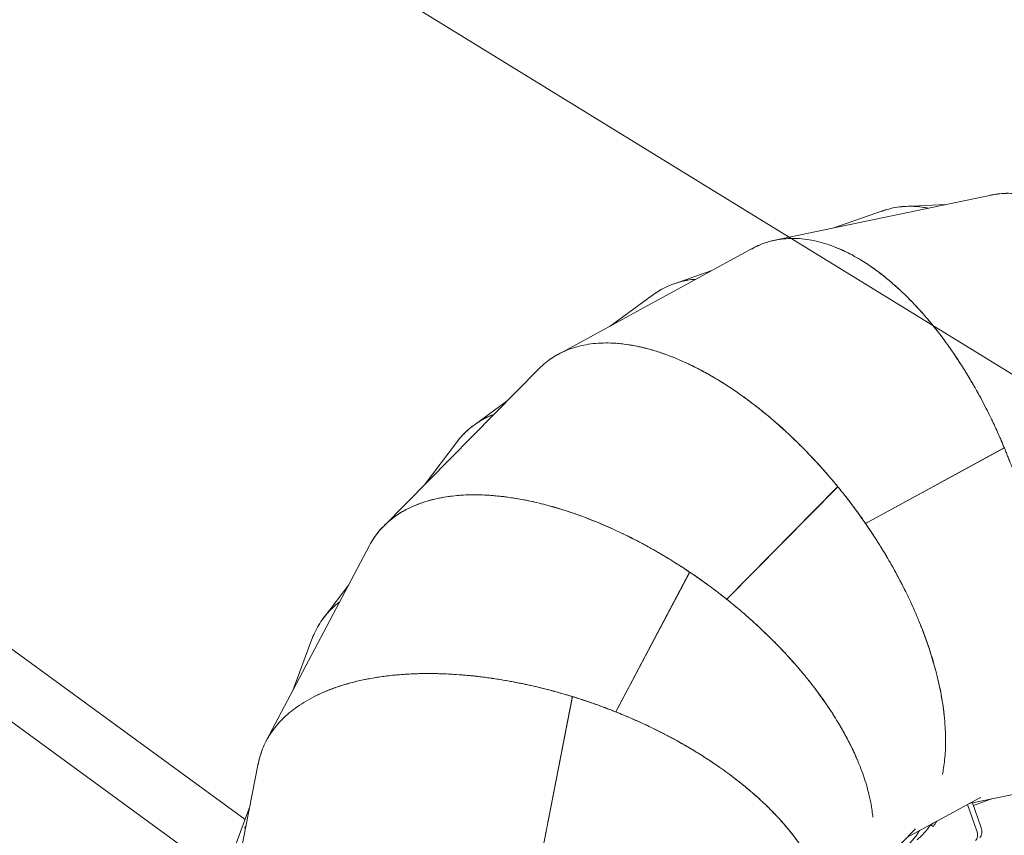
# Model space of a CAD drawing. Extents: x 5459245 to 5462690, y 5971016 to 5972523.
# Tile 49 of 136: x 5462440.86 to 5462442.12, y 5972214.26 to 5972215.31. Entities that reach past the tile are written whole.
import ezdxf

# ---------------------------------------------------------------- set-up
doc = ezdxf.new("R2010")
doc.units = 0
doc.layers.add('A_MAŁA ARCHITEKTURA', color=195, linetype='CONTINUOUS', lineweight=9)

# ---------------------------------------------------------------- blocks, each defined once
blk = doc.blocks.new('MEGA')
at = {"layer": 'A_MAŁA ARCHITEKTURA'}
for p, q in [((5462443.5402, 5972220.7256), (5462443.4775, 5972219.9259)), ((5462443.5555, 5972219.9501), (5462443.6158, 5972220.7197)), ((5462444.5612, 5972220.615), (5462444.5612, 5972216.3794)), ((5462443.8828, 5972219.9948), (5462443.8292, 5972220)), ((5462443.9398, 5972219.9985), (5462443.6559, 5972219.9799)), ((5462443.7981, 5972219.9984), (5462443.7292, 5972219.9847)), ((5462444.248, 5972219.9319), (5462443.9708, 5972219.996)), ((5462443.6255, 5972219.9733), (5462443.359, 5972219.8735)), ((5462444.1123, 5972219.9725), (5462444.0435, 5972219.9792)), ((5462444.1913, 5972219.945), (5462444.1426, 5972219.965)), ((5462443.5727, 5972219.9536), (5462443.5192, 5972219.9429)), ((5462443.549, 5972219.9447), (5462443.5455, 5972219.945)), ((5462444.5239, 5972219.7791), (5462444.2769, 5972219.9205)), ((5462444.4057, 5972219.8569), (5462444.343, 5972219.8827)), ((5462444.4723, 5972219.8086), (5462444.4325, 5972219.841)), ((5462444.7438, 5972219.5531), (5462444.5483, 5972219.7599)), ((5462444.6531, 5972219.6615), (5462444.6017, 5972219.7034)), ((5462443.9111, 5972219.6739), (5462443.7204, 5972219.6024)), ((5462443.9111, 5972219.6738), (5462443.7204, 5972219.6024)), ((5462443.9101, 5972219.6735), (5462443.7205, 5972219.6025)), ((5462443.9101, 5972219.6735), (5462443.9111, 5972219.6739)), ((5462444.7022, 5972219.5971), (5462444.6741, 5972219.6386)), ((5462444.1268, 5972219.6294), (5462443.9236, 5972219.616)), ((5462444.1268, 5972219.6293), (5462443.9236, 5972219.6159)), ((5462444.1257, 5972219.6293), (5462443.9237, 5972219.616)), ((5462444.1257, 5972219.6293), (5462444.1268, 5972219.6294)), ((5462443.9246, 5972219.6161), (5462443.9248, 5972219.616)), ((5462443.9248, 5972219.6161), (5462443.9249, 5972219.616)), ((5462443.9251, 5972219.6161), (5462443.9253, 5972219.6161)), ((5462444.3204, 5972219.5244), (5462444.122, 5972219.5703)), ((5462444.3204, 5972219.5244), (5462444.122, 5972219.5703)), ((5462444.3194, 5972219.5247), (5462444.1222, 5972219.5703)), ((5462444.1231, 5972219.5701), (5462444.1232, 5972219.57)), ((5462444.1232, 5972219.5701), (5462444.1233, 5972219.57)), ((5462444.1235, 5972219.57), (5462444.1236, 5972219.5699)), ((5462444.3194, 5972219.5247), (5462444.3204, 5972219.5244)), ((5462444.4755, 5972219.368), (5462444.2988, 5972219.4693)), ((5462444.4755, 5972219.3681), (5462444.2988, 5972219.4693)), ((5462444.4746, 5972219.3686), (5462444.2989, 5972219.4692)), ((5462444.2997, 5972219.4688), (5462444.2998, 5972219.4687)), ((5462444.2998, 5972219.4687), (5462444.2999, 5972219.4686)), ((5462444.3001, 5972219.4686), (5462444.3002, 5972219.4684)), ((5462444.4746, 5972219.3686), (5462444.4755, 5972219.3681)), ((5462443.8933, 5972219.2324), (5462443.9975, 5972219.2083)), ((5462443.9823, 5972219.2119), (5462444.0751, 5972219.1587)), ((5462444.0162, 5972219.1924), (5462444.0117, 5972219.1942)), ((5462444.0595, 5972219.1676), (5462444.0374, 5972219.1404)), ((5462444.0645, 5972219.1633), (5462444.0437, 5972219.1379)), ((5462444.0615, 5972219.1665), (5462444.135, 5972219.0887)), ((5462444.0623, 5972219.1606), (5462444.0827, 5972219.1441))]:
    blk.add_line(p, q, dxfattribs=at)
at = {"layer": 'A_MAŁA ARCHITEKTURA', "flags": 128}
for points in [[(5462444.0116, 5972219.1943), (5462444.0118, 5972219.1942), (5462444.0119, 5972219.1941), (5462444.0121, 5972219.1939), (5462444.0121, 5972219.1937), (5462444.0122, 5972219.1934), (5462444.0122, 5972219.193), (5462444.0121, 5972219.1927), (5462444.012, 5972219.1923)], [(5462444.012, 5972219.1923), (5462444.012, 5972219.1919), (5462444.0119, 5972219.1916), (5462444.0119, 5972219.1913), (5462444.012, 5972219.191), (5462444.012, 5972219.1907), (5462444.0122, 5972219.1905), (5462444.0124, 5972219.1904), (5462444.0126, 5972219.1903)], [(5462444.0374, 5972219.1404), (5462444.0359, 5972219.1387), (5462444.0343, 5972219.1372), (5462444.0327, 5972219.136), (5462444.0311, 5972219.1351), (5462444.0295, 5972219.1345), (5462444.028, 5972219.1343), (5462444.0266, 5972219.1343), (5462444.0252, 5972219.1347)], [(5462444.0437, 5972219.1379), (5462444.0422, 5972219.1361), (5462444.0406, 5972219.1347), (5462444.039, 5972219.1335), (5462444.0374, 5972219.1326), (5462444.0358, 5972219.132), (5462444.0343, 5972219.1317), (5462444.0328, 5972219.1317), (5462444.0315, 5972219.1321)]]:
    blk.add_lwpolyline(points, dxfattribs=at)
at = {"layer": 'A_MAŁA ARCHITEKTURA'}
for centre, radius, start, end in [((5462444.0007, 5972219.3121), 0.1095, 235.406, 268.7756), ((5462444.0207, 5972219.3044), 0.1105, 252.055, 265.2411), ((5462444.0207, 5972219.3129), 0.1228, 266.1908, 269.7887), ((5462444.0162, 5972219.1906), 0.00231, 347.4425, 13.4072)]:
    blk.add_arc(centre, radius, start, end, dxfattribs=at)
for points, knots in [([(5462443.858, 5972219.9932), (5462443.856, 5972219.9939), (5462443.8503, 5972219.9961), (5462443.8407, 5972219.9984), (5462443.8293, 5972220.0002), (5462443.818, 5972220.0007), (5462443.8071, 5972220.0001), (5462443.8001, 5972219.9987), (5462443.7969, 5972219.9981)], [0, 0, 0, 0, 0.09753, 0.2828409, 0.467534, 0.6529136, 0.8383618, 1, 1, 1, 1]), ([(5462443.858, 5972219.9932), (5462443.8569, 5972219.9936), (5462443.8521, 5972219.9956), (5462443.8434, 5972219.9978), (5462443.8321, 5972219.9999), (5462443.8207, 5972220.0006), (5462443.8094, 5972220.0003), (5462443.8019, 5972219.999), (5462443.7981, 5972219.9984)], [0, 0, 0, 0, 0.055611, 0.244237, 0.432925, 0.622195, 0.81139, 1, 1, 1, 1]), ([(5462444.1268, 5972219.6294), (5462444.1269, 5972219.6336), (5462444.1272, 5972219.6418), (5462444.1274, 5972219.6536), (5462444.1274, 5972219.6651), (5462444.1272, 5972219.6767), (5462444.1267, 5972219.6886), (5462444.1261, 5972219.7007), (5462444.1254, 5972219.7115), (5462444.1245, 5972219.7212), (5462444.1237, 5972219.7294), (5462444.1228, 5972219.7373), (5462444.1219, 5972219.7451), (5462444.1208, 5972219.7527), (5462444.1197, 5972219.7601), (5462444.1186, 5972219.7673), (5462444.117, 5972219.7764), (5462444.1149, 5972219.7874), (5462444.1121, 5972219.8001), (5462444.1091, 5972219.8123), (5462444.106, 5972219.824), (5462444.1026, 5972219.8354), (5462444.099, 5972219.8465), (5462444.0952, 5972219.8572), (5462444.0913, 5972219.8674), (5462444.0872, 5972219.8772), (5462444.083, 5972219.8866), (5462444.0776, 5972219.8976), (5462444.0709, 5972219.91), (5462444.0628, 5972219.9234), (5462444.0543, 5972219.9357), (5462444.0453, 5972219.947), (5462444.036, 5972219.9573), (5462444.0263, 5972219.9665), (5462444.0162, 5972219.9746), (5462444.0059, 5972219.9816), (5462443.9953, 5972219.9874), (5462443.9845, 5972219.9921), (5462443.9735, 5972219.9956), (5462443.9624, 5972219.9978), (5462443.9511, 5972219.9989), (5462443.9436, 5972219.9987), (5462443.9398, 5972219.9985)], [0, 0, 0, 0, 0.0213972, 0.0411591, 0.0592855, 0.0792789, 0.1000592, 0.1198733, 0.141168, 0.1556784, 0.1699333, 0.1839327, 0.1976766, 0.211165, 0.224398, 0.2373756, 0.2500978, 0.2744275, 0.2983038, 0.3217267, 0.3446963, 0.3672129, 0.3906126, 0.4130708, 0.4352577, 0.4571737, 0.4788188, 0.5001934, 0.5365127, 0.5723565, 0.6077258, 0.6433165, 0.6792622, 0.7149141, 0.7502736, 0.7861858, 0.8219482, 0.8575626, 0.8931887, 0.9289248, 0.9646467, 1, 1, 1, 1]), ([(5462443.944, 5972219.9986), (5462443.9455, 5972219.9987), (5462443.9507, 5972219.9989), (5462443.9597, 5972219.9981), (5462443.9704, 5972219.9963), (5462443.9805, 5972219.9934), (5462443.9901, 5972219.9898), (5462443.9995, 5972219.9853), (5462444.0086, 5972219.9798), (5462444.0176, 5972219.9735), (5462444.0263, 5972219.9664), (5462444.0349, 5972219.9583), (5462444.0428, 5972219.9498), (5462444.0502, 5972219.9409), (5462444.0571, 5972219.9317), (5462444.0637, 5972219.9218), (5462444.0701, 5972219.9114), (5462444.0755, 5972219.9017), (5462444.0799, 5972219.8929), (5462444.0836, 5972219.8853), (5462444.0871, 5972219.8773), (5462444.0906, 5972219.8691), (5462444.0939, 5972219.8606), (5462444.0974, 5972219.8512), (5462444.1008, 5972219.841), (5462444.1043, 5972219.8297), (5462444.1076, 5972219.818), (5462444.1108, 5972219.8058), (5462444.1136, 5972219.7934), (5462444.1158, 5972219.7827), (5462444.1174, 5972219.7738), (5462444.1187, 5972219.7665), (5462444.1199, 5972219.759), (5462444.121, 5972219.7513), (5462444.1221, 5972219.7434), (5462444.1231, 5972219.7354), (5462444.124, 5972219.7271), (5462444.1248, 5972219.7179), (5462444.1257, 5972219.7075), (5462444.1264, 5972219.6958), (5462444.1269, 5972219.6841), (5462444.1273, 5972219.6724), (5462444.1274, 5972219.6606), (5462444.1273, 5972219.6488), (5462444.1271, 5972219.6389), (5462444.1269, 5972219.6313), (5462444.1267, 5972219.6269), (5462444.1265, 5972219.6238), (5462444.1264, 5972219.6222), (5462444.1264, 5972219.6205), (5462444.1263, 5972219.6188), (5462444.1262, 5972219.6173), (5462444.1261, 5972219.6158), (5462444.126, 5972219.614), (5462444.1258, 5972219.6111), (5462444.1255, 5972219.6072), (5462444.1251, 5972219.6017), (5462444.1246, 5972219.5955), (5462444.1241, 5972219.5893), (5462444.1235, 5972219.5838), (5462444.123, 5972219.5789), (5462444.1225, 5972219.5745), (5462444.1222, 5972219.5717), (5462444.122, 5972219.5703)], [0, 0, 0, 0, 0.012511, 0.045423, 0.078322, 0.106997, 0.135756, 0.164599, 0.193529, 0.222051, 0.250759, 0.279654, 0.308736, 0.334114, 0.359739, 0.385612, 0.411733, 0.437377, 0.45394, 0.470663, 0.487546, 0.504589, 0.521793, 0.539157, 0.559828, 0.580883, 0.60232, 0.62414, 0.646343, 0.667275, 0.679329, 0.691592, 0.704066, 0.716748, 0.729641, 0.742743, 0.756056, 0.769578, 0.787258, 0.805647, 0.824745, 0.842192, 0.860412, 0.87977, 0.897151, 0.905817, 0.915036, 0.917541, 0.920085, 0.922666, 0.925285, 0.927942, 0.929372, 0.93215, 0.936569, 0.942631, 0.950334, 0.961644, 0.97125, 0.979394, 0.9869, 0.993769, 1, 1, 1, 1]), ([(5462443.6242, 5972219.9728), (5462443.6273, 5972219.9739), (5462443.634, 5972219.9764), (5462443.6446, 5972219.9787), (5462443.6526, 5972219.9799), (5462443.6569, 5972219.9799), (5462443.6573, 5972219.9799)], [0, 0, 0, 0, 0.292307, 0.626229, 0.960088, 1, 1, 1, 1]), ([(5462443.9111, 5972219.6739), (5462443.91, 5972219.678), (5462443.9079, 5972219.686), (5462443.9047, 5972219.6973), (5462443.9013, 5972219.7083), (5462443.8978, 5972219.7194), (5462443.8939, 5972219.7306), (5462443.8898, 5972219.742), (5462443.886, 5972219.7521), (5462443.8824, 5972219.7611), (5462443.8793, 5972219.7687), (5462443.8761, 5972219.7761), (5462443.873, 5972219.7833), (5462443.8698, 5972219.7903), (5462443.8666, 5972219.797), (5462443.8634, 5972219.8035), (5462443.8593, 5972219.8118), (5462443.8541, 5972219.8217), (5462443.8477, 5972219.8331), (5462443.8414, 5972219.8439), (5462443.835, 5972219.8542), (5462443.8284, 5972219.8642), (5462443.8218, 5972219.8737), (5462443.8151, 5972219.8829), (5462443.8084, 5972219.8916), (5462443.8017, 5972219.8997), (5462443.7949, 5972219.9075), (5462443.7866, 5972219.9165), (5462443.7766, 5972219.9265), (5462443.7649, 5972219.9369), (5462443.7532, 5972219.9462), (5462443.7414, 5972219.9545), (5462443.7294, 5972219.9616), (5462443.7175, 5972219.9676), (5462443.7056, 5972219.9725), (5462443.6937, 5972219.9762), (5462443.6818, 5972219.9788), (5462443.6701, 5972219.9801), (5462443.6586, 5972219.9802), (5462443.6473, 5972219.9792), (5462443.6362, 5972219.977), (5462443.629, 5972219.9746), (5462443.6255, 5972219.9733)], [0, 0, 0, 0, 0.021397, 0.041159, 0.059285, 0.079279, 0.100059, 0.119873, 0.141168, 0.155678, 0.169933, 0.183933, 0.197677, 0.211165, 0.224398, 0.237376, 0.250098, 0.274428, 0.298304, 0.321727, 0.344696, 0.367213, 0.390613, 0.413071, 0.435258, 0.457174, 0.478819, 0.500193, 0.536513, 0.572356, 0.607726, 0.643316, 0.679262, 0.714914, 0.750274, 0.786186, 0.821948, 0.857563, 0.893189, 0.928925, 0.964647, 1, 1, 1, 1]), ([(5462444.1109, 5972219.9726), (5462444.1143, 5972219.9722), (5462444.1214, 5972219.9715), (5462444.1319, 5972219.9689), (5462444.1396, 5972219.9665), (5462444.1435, 5972219.9646), (5462444.1439, 5972219.9644)], [0, 0, 0, 0, 0.292114, 0.625991, 0.960059, 1, 1, 1, 1]), ([(5462444.1679, 5972219.9504), (5462444.167, 5972219.9511), (5462444.163, 5972219.9543), (5462444.1555, 5972219.9589), (5462444.1452, 5972219.9641), (5462444.1345, 5972219.9681), (5462444.1236, 5972219.9711), (5462444.1161, 5972219.972), (5462444.1123, 5972219.9725)], [0, 0, 0, 0, 0.0506215, 0.2404439, 0.4303287, 0.6207996, 0.811195, 1, 1, 1, 1]), ([(5462444.1459, 5972219.9634), (5462444.1483, 5972219.9624), (5462444.1541, 5972219.9597), (5462444.1614, 5972219.9553), (5462444.1662, 5972219.9517), (5462444.1678, 5972219.9504)], [0, 0, 0, 0, 0.314521, 0.771825, 1, 1, 1, 1]), ([(5462443.737, 5972219.957), (5462443.7375, 5972219.9567), (5462443.742, 5972219.9541), (5462443.7504, 5972219.9482), (5462443.7622, 5972219.9392), (5462443.7738, 5972219.9291), (5462443.7853, 5972219.9179), (5462443.7965, 5972219.9058), (5462443.8076, 5972219.8927), (5462443.8168, 5972219.8807), (5462443.8242, 5972219.8704), (5462443.8298, 5972219.8621), (5462443.8355, 5972219.8534), (5462443.8411, 5972219.8444), (5462443.8466, 5972219.835), (5462443.852, 5972219.8255), (5462443.8577, 5972219.8148), (5462443.8639, 5972219.8028), (5462443.8705, 5972219.7889), (5462443.877, 5972219.7743), (5462443.8822, 5972219.7619), (5462443.886, 5972219.7521), (5462443.8887, 5972219.7451), (5462443.8913, 5972219.7379), (5462443.894, 5972219.7306), (5462443.8964, 5972219.7233), (5462443.8988, 5972219.7163), (5462443.901, 5972219.7094), (5462443.9031, 5972219.7024), (5462443.9053, 5972219.6951), (5462443.9072, 5972219.6883), (5462443.9089, 5972219.6823), (5462443.9102, 5972219.6772), (5462443.9115, 5972219.6722), (5462443.9129, 5972219.6669), (5462443.9142, 5972219.6612), (5462443.9157, 5972219.655), (5462443.9173, 5972219.6482), (5462443.9188, 5972219.641), (5462443.9202, 5972219.6343), (5462443.9213, 5972219.6283), (5462443.9223, 5972219.6233), (5462443.923, 5972219.6193), (5462443.9234, 5972219.617), (5462443.9236, 5972219.616)], [0, 0, 0, 0, 0.006455, 0.05316, 0.100258, 0.14794, 0.195202, 0.24177, 0.289219, 0.33755, 0.363219, 0.389002, 0.415191, 0.441788, 0.468793, 0.496205, 0.521963, 0.556823, 0.592898, 0.630187, 0.668691, 0.685379, 0.702257, 0.719574, 0.737329, 0.755149, 0.771234, 0.787043, 0.803479, 0.82054, 0.837363, 0.850853, 0.86142, 0.872763, 0.884882, 0.897777, 0.911447, 0.927634, 0.943885, 0.959612, 0.973087, 0.98431, 0.993281, 1, 1, 1, 1]), ([(5462444.2466, 5972219.9321), (5462444.2499, 5972219.9314), (5462444.2568, 5972219.9297), (5462444.2669, 5972219.9257), (5462444.2742, 5972219.9223), (5462444.2779, 5972219.92), (5462444.2783, 5972219.9197)], [0, 0, 0, 0, 0.291503, 0.624407, 0.95719, 1, 1, 1, 1]), ([(5462444.3204, 5972219.5244), (5462444.3211, 5972219.5265), (5462444.3225, 5972219.5306), (5462444.3245, 5972219.5367), (5462444.3264, 5972219.5426), (5462444.3282, 5972219.5483), (5462444.3299, 5972219.5537), (5462444.3314, 5972219.559), (5462444.3329, 5972219.5641), (5462444.3345, 5972219.5699), (5462444.3362, 5972219.5764), (5462444.3381, 5972219.5836), (5462444.3398, 5972219.5906), (5462444.3414, 5972219.5974), (5462444.3432, 5972219.6055), (5462444.3452, 5972219.6148), (5462444.3472, 5972219.6252), (5462444.349, 5972219.6356), (5462444.3506, 5972219.646), (5462444.3521, 5972219.6565), (5462444.3537, 5972219.67), (5462444.3553, 5972219.6861), (5462444.3564, 5972219.7052), (5462444.3569, 5972219.7239), (5462444.3565, 5972219.7422), (5462444.3555, 5972219.7599), (5462444.3537, 5972219.777), (5462444.3512, 5972219.7935), (5462444.348, 5972219.8093), (5462444.3441, 5972219.8244), (5462444.3395, 5972219.8387), (5462444.3341, 5972219.8521), (5462444.3282, 5972219.8646), (5462444.3215, 5972219.8762), (5462444.3143, 5972219.8869), (5462444.3064, 5972219.8966), (5462444.298, 5972219.9052), (5462444.289, 5972219.9128), (5462444.2794, 5972219.9193), (5462444.2694, 5972219.9247), (5462444.259, 5972219.929), (5462444.2517, 5972219.9309), (5462444.248, 5972219.9319)], [0, 0, 0, 0, 0.011076, 0.021782, 0.032117, 0.042081, 0.051675, 0.060898, 0.06975, 0.078515, 0.091423, 0.104012, 0.116284, 0.128237, 0.140181, 0.159016, 0.177349, 0.195179, 0.214272, 0.233261, 0.251909, 0.287253, 0.321712, 0.358359, 0.394145, 0.429072, 0.46504, 0.501024, 0.536415, 0.571868, 0.607918, 0.643563, 0.678823, 0.714842, 0.75061, 0.786127, 0.821817, 0.8576, 0.893276, 0.928889, 0.964588, 1, 1, 1, 1]), ([(5462444.3291, 5972219.8623), (5462444.3303, 5972219.8598), (5462444.3331, 5972219.8543), (5462444.3371, 5972219.8448), (5462444.341, 5972219.834), (5462444.3445, 5972219.8227), (5462444.3476, 5972219.8108), (5462444.3499, 5972219.7999), (5462444.3517, 5972219.7903), (5462444.353, 5972219.7819), (5462444.3541, 5972219.7733), (5462444.355, 5972219.7644), (5462444.3557, 5972219.7553), (5462444.3563, 5972219.7454), (5462444.3567, 5972219.7345), (5462444.3568, 5972219.7228), (5462444.3566, 5972219.7106), (5462444.356, 5972219.698), (5462444.3552, 5972219.6853), (5462444.3542, 5972219.6744), (5462444.3532, 5972219.6654), (5462444.3523, 5972219.6581), (5462444.3513, 5972219.6506), (5462444.3501, 5972219.6429), (5462444.3489, 5972219.635), (5462444.3475, 5972219.627), (5462444.3459, 5972219.6189), (5462444.3441, 5972219.6097), (5462444.3419, 5972219.5996), (5462444.3392, 5972219.5882), (5462444.3364, 5972219.5771), (5462444.3335, 5972219.5662), (5462444.3304, 5972219.5555), (5462444.3269, 5972219.5441), (5462444.3237, 5972219.534), (5462444.3209, 5972219.5259), (5462444.319, 5972219.5203), (5462444.3171, 5972219.5152), (5462444.3152, 5972219.5098), (5462444.3128, 5972219.5034), (5462444.3102, 5972219.4966), (5462444.3075, 5972219.4899), (5462444.305, 5972219.4838), (5462444.3027, 5972219.4784), (5462444.3007, 5972219.4736), (5462444.2994, 5972219.4707), (5462444.2988, 5972219.4693)], [0, 0, 0, 0, 0.027644, 0.063341, 0.099386, 0.13578, 0.172522, 0.208595, 0.231893, 0.255416, 0.279165, 0.303138, 0.327337, 0.351762, 0.380839, 0.410455, 0.44061, 0.471303, 0.502534, 0.531978, 0.548933, 0.566183, 0.583729, 0.601569, 0.619704, 0.638134, 0.65686, 0.67588, 0.700727, 0.726569, 0.753405, 0.776609, 0.800632, 0.826547, 0.854354, 0.869363, 0.882317, 0.892531, 0.904952, 0.919579, 0.936413, 0.952277, 0.966485, 0.979175, 0.990346, 1, 1, 1, 1]), ([(5462444.4043, 5972219.8574), (5462444.4074, 5972219.8561), (5462444.414, 5972219.8534), (5462444.4234, 5972219.8479), (5462444.4326, 5972219.8412), (5462444.4411, 5972219.8335), (5462444.4476, 5972219.8265), (5462444.451, 5972219.8217), (5462444.4521, 5972219.8202)], [0, 0, 0, 0, 0.163958, 0.351628, 0.539264, 0.726203, 0.913618, 1, 1, 1, 1]), ([(5462444.4522, 5972219.8201), (5462444.4516, 5972219.8209), (5462444.4488, 5972219.825), (5462444.443, 5972219.8315), (5462444.4347, 5972219.8395), (5462444.4256, 5972219.8464), (5462444.416, 5972219.8523), (5462444.4091, 5972219.8554), (5462444.4057, 5972219.8569)], [0, 0, 0, 0, 0.044446, 0.235711, 0.427039, 0.618958, 0.810801, 1, 1, 1, 1]), ([(5462444.4755, 5972219.3681), (5462444.478, 5972219.3716), (5462444.4828, 5972219.3782), (5462444.4894, 5972219.388), (5462444.4957, 5972219.3975), (5462444.502, 5972219.4073), (5462444.5082, 5972219.4175), (5462444.5144, 5972219.4278), (5462444.52, 5972219.4378), (5462444.5253, 5972219.4475), (5462444.5302, 5972219.4568), (5462444.5349, 5972219.4662), (5462444.5394, 5972219.4756), (5462444.5437, 5972219.4849), (5462444.5483, 5972219.4951), (5462444.553, 5972219.5063), (5462444.5577, 5972219.5184), (5462444.5619, 5972219.5302), (5462444.5658, 5972219.5417), (5462444.5693, 5972219.5531), (5462444.5724, 5972219.5643), (5462444.5752, 5972219.5754), (5462444.5776, 5972219.5861), (5462444.5796, 5972219.5965), (5462444.5812, 5972219.6066), (5462444.5829, 5972219.6188), (5462444.5842, 5972219.6328), (5462444.5848, 5972219.6484), (5462444.5845, 5972219.6634), (5462444.5833, 5972219.6778), (5462444.5812, 5972219.6915), (5462444.5782, 5972219.7046), (5462444.5743, 5972219.7169), (5462444.5696, 5972219.7284), (5462444.564, 5972219.7391), (5462444.5575, 5972219.749), (5462444.5503, 5972219.7579), (5462444.5422, 5972219.766), (5462444.5335, 5972219.7731), (5462444.5271, 5972219.7771), (5462444.5239, 5972219.7791)], [0, 0, 0, 0, 0.021397, 0.041159, 0.059286, 0.079279, 0.100059, 0.119873, 0.140602, 0.159131, 0.177132, 0.195353, 0.213998, 0.232246, 0.250097, 0.274426, 0.298303, 0.321726, 0.344695, 0.367212, 0.390612, 0.41307, 0.435257, 0.457173, 0.478818, 0.500193, 0.536512, 0.572356, 0.607725, 0.643316, 0.679262, 0.714914, 0.750273, 0.786185, 0.821948, 0.857562, 0.893189, 0.928925, 0.964647, 1, 1, 1, 1]), ([(5462444.5227, 5972219.7796), (5462444.5255, 5972219.778), (5462444.5317, 5972219.7744), (5462444.5402, 5972219.7677), (5462444.5462, 5972219.7623), (5462444.549, 5972219.759), (5462444.5493, 5972219.7586)], [0, 0, 0, 0, 0.288623, 0.622619, 0.956494, 1, 1, 1, 1]), ([(5462444.5814, 5972219.689), (5462444.5818, 5972219.6863), (5462444.5829, 5972219.6802), (5462444.584, 5972219.67), (5462444.5846, 5972219.6585), (5462444.5847, 5972219.6466), (5462444.5842, 5972219.6344), (5462444.5833, 5972219.6233), (5462444.5822, 5972219.6136), (5462444.581, 5972219.6052), (5462444.5796, 5972219.5966), (5462444.5779, 5972219.5878), (5462444.576, 5972219.5789), (5462444.5737, 5972219.5692), (5462444.5709, 5972219.5588), (5462444.5676, 5972219.5475), (5462444.5639, 5972219.5359), (5462444.5597, 5972219.524), (5462444.5552, 5972219.5121), (5462444.5511, 5972219.5019), (5462444.5476, 5972219.4936), (5462444.5446, 5972219.4868), (5462444.5415, 5972219.4799), (5462444.5382, 5972219.4729), (5462444.5347, 5972219.4657), (5462444.531, 5972219.4585), (5462444.5272, 5972219.4511), (5462444.5223, 5972219.4419), (5462444.516, 5972219.4306), (5462444.5083, 5972219.4176), (5462444.5017, 5972219.4069), (5462444.4964, 5972219.3985), (5462444.4923, 5972219.3924), (5462444.4881, 5972219.3861), (5462444.4841, 5972219.3803), (5462444.4806, 5972219.3752), (5462444.4775, 5972219.3709), (5462444.4745, 5972219.3667), (5462444.4712, 5972219.3622), (5462444.4677, 5972219.3576), (5462444.4638, 5972219.3524), (5462444.4596, 5972219.3468), (5462444.455, 5972219.3411), (5462444.4507, 5972219.3358), (5462444.4469, 5972219.3311), (5462444.4436, 5972219.3272), (5462444.441, 5972219.3241), (5462444.4395, 5972219.3223), (5462444.4389, 5972219.3216)], [0, 0, 0, 0, 0.027644, 0.063342, 0.099386, 0.13578, 0.172523, 0.208595, 0.231893, 0.255417, 0.279165, 0.303138, 0.327337, 0.351762, 0.38084, 0.410456, 0.44061, 0.471303, 0.502534, 0.531979, 0.548934, 0.566184, 0.583729, 0.601569, 0.619704, 0.638135, 0.65686, 0.675881, 0.708576, 0.742974, 0.776038, 0.791558, 0.807685, 0.82442, 0.840635, 0.853931, 0.864329, 0.875478, 0.887378, 0.900028, 0.91343, 0.929443, 0.945359, 0.96074, 0.973896, 0.984824, 0.993525, 1, 1, 1, 1]), ([(5462443.8462, 5972219.2483), (5462443.8482, 5972219.2499), (5462443.8531, 5972219.2536), (5462443.8604, 5972219.2604), (5462443.8681, 5972219.2687), (5462443.8756, 5972219.2778), (5462443.8823, 5972219.2873), (5462443.8885, 5972219.2971), (5462443.8941, 5972219.3071), (5462443.8994, 5972219.3177), (5462443.9043, 5972219.3289), (5462443.9084, 5972219.3393), (5462443.9116, 5972219.3485), (5462443.9143, 5972219.3566), (5462443.9167, 5972219.3649), (5462443.9191, 5972219.3735), (5462443.9213, 5972219.3824), (5462443.9235, 5972219.3921), (5462443.9256, 5972219.4027), (5462443.9275, 5972219.4144), (5462443.9293, 5972219.4264), (5462443.9308, 5972219.4389), (5462443.932, 5972219.4516), (5462443.9327, 5972219.4625), (5462443.9332, 5972219.4715), (5462443.9335, 5972219.4789), (5462443.9337, 5972219.4865), (5462443.9339, 5972219.4943), (5462443.9339, 5972219.5022), (5462443.9338, 5972219.5104), (5462443.9336, 5972219.5187), (5462443.9332, 5972219.5291), (5462443.9325, 5972219.542), (5462443.9313, 5972219.5571), (5462443.9301, 5972219.5696), (5462443.929, 5972219.5794), (5462443.928, 5972219.5867), (5462443.927, 5972219.5942), (5462443.926, 5972219.6013), (5462443.925, 5972219.6073), (5462443.9241, 5972219.6126), (5462443.9233, 5972219.6176), (5462443.9223, 5972219.623), (5462443.9212, 5972219.6288), (5462443.92, 5972219.6351), (5462443.9186, 5972219.6419), (5462443.9171, 5972219.649), (5462443.9156, 5972219.6557), (5462443.9142, 5972219.6616), (5462443.9129, 5972219.6666), (5462443.912, 5972219.6705), (5462443.9114, 5972219.6728), (5462443.9111, 5972219.6738)], [0, 0, 0, 0, 0.025554, 0.06002, 0.094708, 0.12962, 0.164757, 0.195422, 0.226385, 0.257646, 0.289207, 0.320192, 0.340204, 0.360411, 0.38081, 0.401403, 0.42219, 0.443171, 0.468148, 0.493587, 0.51949, 0.545855, 0.572682, 0.597974, 0.612538, 0.627355, 0.642426, 0.657751, 0.673329, 0.689161, 0.705246, 0.721585, 0.749669, 0.779217, 0.807618, 0.820949, 0.834802, 0.849178, 0.863333, 0.874642, 0.883507, 0.893027, 0.903203, 0.914034, 0.925521, 0.939056, 0.952687, 0.965895, 0.97723, 0.986693, 0.994283, 1, 1, 1, 1]), ([(5462444.652, 5972219.6623), (5462444.6545, 5972219.6602), (5462444.66, 5972219.6557), (5462444.6674, 5972219.6478), (5462444.674, 5972219.6391), (5462444.6795, 5972219.6301), (5462444.6837, 5972219.6217), (5462444.6859, 5972219.6159), (5462444.6868, 5972219.6133)], [0, 0, 0, 0, 0.162546, 0.351579, 0.540545, 0.705244, 0.870426, 1, 1, 1, 1]), ([(5462444.6868, 5972219.6133), (5462444.6866, 5972219.6141), (5462444.6851, 5972219.6187), (5462444.6814, 5972219.6264), (5462444.6758, 5972219.6365), (5462444.6691, 5972219.6457), (5462444.6616, 5972219.6542), (5462444.6559, 5972219.6591), (5462444.6531, 5972219.6615)], [0, 0, 0, 0, 0.03769, 0.230506, 0.423386, 0.616861, 0.810259, 1, 1, 1, 1]), ([(5462443.9814, 5972219.2629), (5462443.9836, 5972219.2646), (5462443.9886, 5972219.2684), (5462443.9963, 5972219.2752), (5462444.0045, 5972219.2831), (5462444.0127, 5972219.2918), (5462444.0207, 5972219.3011), (5462444.0275, 5972219.3098), (5462444.0333, 5972219.3177), (5462444.0382, 5972219.3246), (5462444.043, 5972219.3319), (5462444.0477, 5972219.3395), (5462444.0524, 5972219.3474), (5462444.0572, 5972219.356), (5462444.0623, 5972219.3656), (5462444.0676, 5972219.3761), (5462444.0727, 5972219.3872), (5462444.0778, 5972219.3987), (5462444.0826, 5972219.4105), (5462444.0865, 5972219.4207), (5462444.0895, 5972219.4292), (5462444.092, 5972219.4362), (5462444.0943, 5972219.4434), (5462444.0967, 5972219.4508), (5462444.099, 5972219.4584), (5462444.1013, 5972219.4662), (5462444.1035, 5972219.4742), (5462444.1058, 5972219.4833), (5462444.1083, 5972219.4934), (5462444.1109, 5972219.5048), (5462444.1133, 5972219.5162), (5462444.1155, 5972219.5277), (5462444.1176, 5972219.5394), (5462444.1194, 5972219.551), (5462444.1208, 5972219.5608), (5462444.1218, 5972219.5685), (5462444.1225, 5972219.5748), (5462444.1233, 5972219.5814), (5462444.1239, 5972219.5879), (5462444.1245, 5972219.5942), (5462444.125, 5972219.5996), (5462444.1253, 5972219.6045), (5462444.1256, 5972219.6086), (5462444.1259, 5972219.6127), (5462444.1261, 5972219.6165), (5462444.1264, 5972219.6204), (5462444.1266, 5972219.6246), (5462444.1267, 5972219.6276), (5462444.1268, 5972219.6293)], [0, 0, 0, 0, 0.027831, 0.063523, 0.099562, 0.135948, 0.172682, 0.208747, 0.23204, 0.255559, 0.279303, 0.303272, 0.327466, 0.351886, 0.380958, 0.410568, 0.440716, 0.471404, 0.502629, 0.532067, 0.549019, 0.566265, 0.583807, 0.601644, 0.619776, 0.638203, 0.656925, 0.675942, 0.700806, 0.726668, 0.753528, 0.778062, 0.803686, 0.830912, 0.855057, 0.867869, 0.881588, 0.896215, 0.910645, 0.923953, 0.937261, 0.946224, 0.955186, 0.964149, 0.972656, 0.980114, 0.989229, 1, 1, 1, 1]), ([(5462443.9236, 5972219.6159), (5462443.9242, 5972219.6121), (5462443.9256, 5972219.6041), (5462443.9273, 5972219.5922), (5462443.9288, 5972219.5806), (5462443.93, 5972219.5706), (5462443.9308, 5972219.5621), (5462443.9315, 5972219.5548), (5462443.9321, 5972219.5475), (5462443.9326, 5972219.5404), (5462443.933, 5972219.5321), (5462443.9335, 5972219.5224), (5462443.9338, 5972219.5115), (5462443.9339, 5972219.5007), (5462443.9338, 5972219.4903), (5462443.9336, 5972219.4802), (5462443.9331, 5972219.4694), (5462443.9324, 5972219.4577), (5462443.9314, 5972219.445), (5462443.93, 5972219.4324), (5462443.9284, 5972219.4201), (5462443.9266, 5972219.4084), (5462443.9245, 5972219.397), (5462443.9221, 5972219.386), (5462443.9196, 5972219.3754), (5462443.9168, 5972219.365), (5462443.9138, 5972219.3551), (5462443.9102, 5972219.3441), (5462443.9057, 5972219.3322), (5462443.9002, 5972219.3196), (5462443.8944, 5972219.3076), (5462443.8881, 5972219.2964), (5462443.8815, 5972219.286), (5462443.8744, 5972219.2762), (5462443.8669, 5972219.2673), (5462443.8588, 5972219.2588), (5462443.8518, 5972219.2525), (5462443.8474, 5972219.2493), (5462443.8462, 5972219.2484)], [0, 0, 0, 0, 0.024735, 0.050614, 0.075464, 0.098764, 0.113977, 0.129956, 0.145558, 0.160783, 0.175632, 0.199175, 0.223275, 0.246857, 0.26992, 0.292466, 0.314494, 0.342204, 0.372488, 0.402242, 0.431466, 0.460159, 0.488323, 0.51617, 0.544195, 0.571901, 0.599288, 0.626355, 0.665088, 0.704667, 0.743815, 0.782535, 0.821398, 0.860785, 0.899911, 0.938775, 0.983331, 1, 1, 1, 1]), ([(5462444.122, 5972219.5703), (5462444.1214, 5972219.566), (5462444.1204, 5972219.5579), (5462444.1187, 5972219.5462), (5462444.1168, 5972219.5349), (5462444.1147, 5972219.5235), (5462444.1124, 5972219.5118), (5462444.1098, 5972219.4999), (5462444.1074, 5972219.4894), (5462444.105, 5972219.48), (5462444.1029, 5972219.4721), (5462444.1007, 5972219.4643), (5462444.0985, 5972219.4568), (5462444.0963, 5972219.4495), (5462444.094, 5972219.4424), (5462444.0917, 5972219.4355), (5462444.0887, 5972219.4267), (5462444.0848, 5972219.4162), (5462444.08, 5972219.4041), (5462444.0751, 5972219.3926), (5462444.0701, 5972219.3815), (5462444.065, 5972219.3708), (5462444.0596, 5972219.3604), (5462444.0542, 5972219.3504), (5462444.0486, 5972219.341), (5462444.043, 5972219.332), (5462444.0382, 5972219.3246), (5462444.0351, 5972219.3203), (5462444.034, 5972219.3188)], [0, 0, 0, 0, 0.0435655, 0.0837972, 0.120695, 0.1613976, 0.2037026, 0.2440393, 0.2873919, 0.3169331, 0.3459538, 0.3744541, 0.402434, 0.4298936, 0.4568329, 0.4832519, 0.5091507, 0.5586821, 0.6072899, 0.6549744, 0.7017359, 0.7475747, 0.795212, 0.8409327, 0.8861011, 0.9307177, 0.9747828, 1, 1, 1, 1]), ([(5462444.5788, 5972219.1736), (5462444.5822, 5972219.1762), (5462444.5887, 5972219.1812), (5462444.5979, 5972219.1886), (5462444.6067, 5972219.1959), (5462444.6155, 5972219.2035), (5462444.6244, 5972219.2114), (5462444.6334, 5972219.2196), (5462444.6412, 5972219.2271), (5462444.6481, 5972219.2339), (5462444.6539, 5972219.2397), (5462444.6595, 5972219.2455), (5462444.6648, 5972219.2512), (5462444.67, 5972219.2569), (5462444.675, 5972219.2624), (5462444.6798, 5972219.2679), (5462444.6858, 5972219.2749), (5462444.6929, 5972219.2836), (5462444.7009, 5972219.2938), (5462444.7084, 5972219.3039), (5462444.7154, 5972219.3138), (5462444.7221, 5972219.3237), (5462444.7283, 5972219.3335), (5462444.7341, 5972219.3433), (5462444.7395, 5972219.3528), (5462444.7444, 5972219.3622), (5462444.7489, 5972219.3714), (5462444.754, 5972219.3826), (5462444.7593, 5972219.3957), (5462444.7644, 5972219.4105), (5462444.7684, 5972219.4249), (5462444.7714, 5972219.439), (5462444.7734, 5972219.4528), (5462444.7743, 5972219.4661), (5462444.7741, 5972219.479), (5462444.7729, 5972219.4914), (5462444.7707, 5972219.5033), (5462444.7674, 5972219.5146), (5462444.763, 5972219.5252), (5462444.7576, 5972219.5353), (5462444.7513, 5972219.5446), (5462444.7463, 5972219.5503), (5462444.7438, 5972219.5531)], [0, 0, 0, 0, 0.021397, 0.041159, 0.059285, 0.079279, 0.100059, 0.119873, 0.141168, 0.155678, 0.169933, 0.183933, 0.197677, 0.211165, 0.224398, 0.237376, 0.250098, 0.274428, 0.298304, 0.321727, 0.344696, 0.367213, 0.390613, 0.413071, 0.435258, 0.457174, 0.478819, 0.500193, 0.536513, 0.572356, 0.607726, 0.643316, 0.679262, 0.714914, 0.750274, 0.786186, 0.821948, 0.857563, 0.893189, 0.928925, 0.964647, 1, 1, 1, 1]), ([(5462444.7428, 5972219.5541), (5462444.745, 5972219.5516), (5462444.7499, 5972219.5464), (5462444.7561, 5972219.5375), (5462444.7603, 5972219.5306), (5462444.7621, 5972219.5267), (5462444.7623, 5972219.5262)], [0, 0, 0, 0, 0.291341, 0.624061, 0.956661, 1, 1, 1, 1]), ([(5462444.0754, 5972219.2156), (5462444.078, 5972219.2165), (5462444.0839, 5972219.2187), (5462444.0932, 5972219.223), (5462444.1034, 5972219.2282), (5462444.1137, 5972219.2342), (5462444.124, 5972219.2408), (5462444.1331, 5972219.2472), (5462444.1409, 5972219.253), (5462444.1476, 5972219.2583), (5462444.1543, 5972219.2639), (5462444.161, 5972219.2698), (5462444.1677, 5972219.2759), (5462444.1749, 5972219.2828), (5462444.1825, 5972219.2905), (5462444.1906, 5972219.2991), (5462444.1987, 5972219.3082), (5462444.2069, 5972219.3178), (5462444.2149, 5972219.3277), (5462444.2216, 5972219.3363), (5462444.227, 5972219.3436), (5462444.2313, 5972219.3496), (5462444.2357, 5972219.3558), (5462444.2401, 5972219.3622), (5462444.2445, 5972219.3688), (5462444.2489, 5972219.3756), (5462444.2533, 5972219.3827), (5462444.2588, 5972219.3916), (5462444.2653, 5972219.4027), (5462444.2727, 5972219.4159), (5462444.2786, 5972219.4271), (5462444.283, 5972219.4358), (5462444.2863, 5972219.4425), (5462444.2896, 5972219.4492), (5462444.2926, 5972219.4557), (5462444.2952, 5972219.4612), (5462444.2974, 5972219.4661), (5462444.2995, 5972219.4708), (5462444.3016, 5972219.4759), (5462444.3039, 5972219.4813), (5462444.3064, 5972219.4873), (5462444.309, 5972219.4937), (5462444.3117, 5972219.5005), (5462444.3141, 5972219.5069), (5462444.3162, 5972219.5126), (5462444.3179, 5972219.5174), (5462444.3193, 5972219.5212), (5462444.3201, 5972219.5234), (5462444.3204, 5972219.5244)], [0, 0, 0, 0, 0.027831, 0.063523, 0.099562, 0.135948, 0.172683, 0.208747, 0.232041, 0.255559, 0.279303, 0.303272, 0.327467, 0.351887, 0.380958, 0.410568, 0.440717, 0.471404, 0.50263, 0.532068, 0.549019, 0.566266, 0.583808, 0.601644, 0.619776, 0.638203, 0.656926, 0.675943, 0.708631, 0.743023, 0.77608, 0.791596, 0.80772, 0.824452, 0.840664, 0.853951, 0.864345, 0.875491, 0.88739, 0.900041, 0.913444, 0.929426, 0.945302, 0.960657, 0.973804, 0.984744, 0.993476, 1, 1, 1, 1]), ([(5462444.2988, 5972219.4693), (5462444.297, 5972219.4654), (5462444.2937, 5972219.4579), (5462444.2886, 5972219.4472), (5462444.2836, 5972219.4369), (5462444.2783, 5972219.4265), (5462444.2727, 5972219.416), (5462444.2668, 5972219.4054), (5462444.2614, 5972219.3961), (5462444.2564, 5972219.3878), (5462444.2521, 5972219.3808), (5462444.2478, 5972219.374), (5462444.2435, 5972219.3674), (5462444.2393, 5972219.361), (5462444.235, 5972219.3549), (5462444.2308, 5972219.349), (5462444.2254, 5972219.3414), (5462444.2187, 5972219.3325), (5462444.2106, 5972219.3223), (5462444.2026, 5972219.3127), (5462444.1946, 5972219.3035), (5462444.1865, 5972219.2947), (5462444.1785, 5972219.2864), (5462444.1703, 5972219.2784), (5462444.1623, 5972219.2709), (5462444.1544, 5972219.264), (5462444.1476, 5972219.2583), (5462444.1434, 5972219.255), (5462444.1419, 5972219.2539)], [0, 0, 0, 0, 0.043566, 0.083797, 0.120695, 0.161398, 0.203703, 0.244039, 0.287392, 0.316933, 0.345954, 0.374454, 0.402434, 0.429894, 0.456833, 0.483252, 0.509151, 0.558682, 0.60729, 0.654974, 0.701736, 0.747575, 0.795212, 0.840933, 0.886101, 0.930718, 0.974783, 1, 1, 1, 1]), ([(5462444.0751, 5972219.1587), (5462444.0751, 5972219.1586), (5462444.0756, 5972219.1583), (5462444.0761, 5972219.1581), (5462444.0765, 5972219.1579)], [0, 0, 0, 0, 0.092651, 1, 1, 1, 1])]:
    blk.add_open_spline(points, degree=3, knots=knots, dxfattribs=at)

msp = doc.modelspace()

# ---------------------------------------------------------------- block references
at = {"layer": 'A_MAŁA ARCHITEKTURA', "color": 6, "rotation": 58.39971502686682}
msp.add_blockref('MEGA', (7686859.5945, -1809666.1669), dxfattribs=at)

doc.saveas('drawing.dxf')
